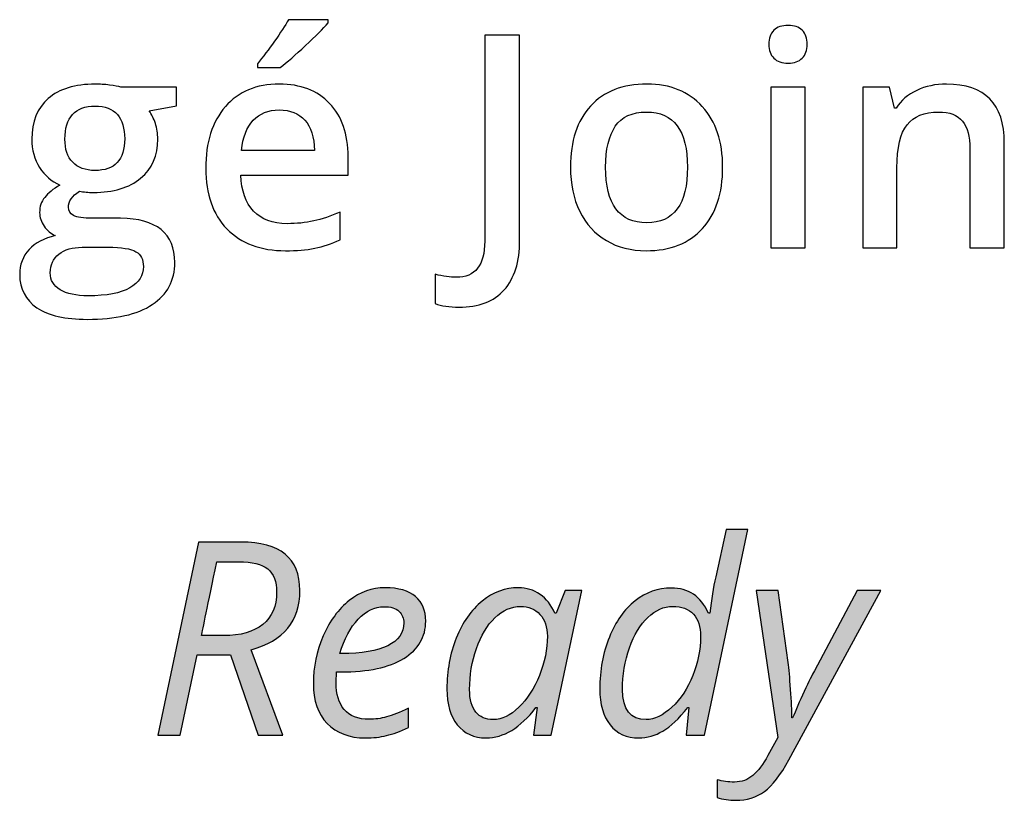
# Paper-space layout 'C6.0 DETAILS' of a CAD drawing. Header units: feet. Extents: x -24 to 101, y -3 to 30.
# Tile 12 of 29: x 39.076 to 39.368, y 15.485 to 15.716. Entities that reach past the tile are written whole.
import ezdxf

# ---------------------------------------------------------------- set-up
doc = ezdxf.new("R2010")
doc.units = ezdxf.units.FT
doc.header["$MEASUREMENT"] = 0
doc.layers.add('BDR-LOGO', color=135, linetype='Continuous')
doc.layers.add('G-TEXT-ST02', color=2, linetype='Continuous')
doc.layers.add('G-BRDR-LOGO-NPLT', color=7, linetype='Continuous', true_color=0x373a37, plot=False)
doc.layers.add('G-BRDR-LOGO-ST02', color=7, linetype='Continuous', true_color=0x373a37)

# ---------------------------------------------------------------- blocks, each defined once
blk = doc.blocks.new('A$C1309c7e8')
at = {"layer": 'G-BRDR-LOGO-ST02'}
h = blk.add_hatch(color=256, dxfattribs=at)
h.dxf.hatch_style = 1
edge = h.paths.add_edge_path()
edge.add_spline(control_points=[(-1.01337, -1.2741), (-1.0187, -1.29993), (-1.02174, -1.31452), (-1.02247, -1.31793), (-1.02247, -1.31793), (-1.00929, -1.31793), (-1.00929, -1.31793), (-0.99921, -1.31793), (-0.99144, -1.3157), (-0.98601, -1.31126), (-0.98058, -1.30683), (-0.97786, -1.30044), (-0.97786, -1.29213), (-0.97786, -1.28582), (-0.97962, -1.28122), (-0.98315, -1.27838), (-0.98668, -1.27553), (-0.99242, -1.2741), (-1.00036, -1.2741), (-1.00036, -1.2741), (-1.01337, -1.2741), (-1.01337, -1.2741)], knot_values=[0, 0, 0, 0, 1, 1, 1, 2, 2, 2, 3, 3, 3, 4, 4, 4, 5, 5, 5, 6, 6, 6, 7, 7, 7, 7], degree=3, periodic=0)
edge = h.paths.add_edge_path()
edge.add_spline(control_points=[(-1.0249, -1.32937), (-1.0249, -1.32937), (-1.03501, -1.37704), (-1.03501, -1.37704), (-1.03501, -1.37704), (-1.04834, -1.37704), (-1.04834, -1.37704), (-1.04834, -1.37704), (-1.02411, -1.26242), (-1.02411, -1.26242), (-1.02411, -1.26242), (-0.99902, -1.26242), (-0.99902, -1.26242), (-0.97572, -1.26242), (-0.96406, -1.27199), (-0.96406, -1.29112), (-0.96406, -1.3093), (-0.97368, -1.32103), (-0.99291, -1.32632), (-0.99291, -1.32632), (-0.97417, -1.37704), (-0.97417, -1.37704), (-0.97417, -1.37704), (-0.98875, -1.37704), (-0.98875, -1.37704), (-0.98875, -1.37704), (-1.00514, -1.32937), (-1.00514, -1.32937), (-1.00514, -1.32937), (-1.0249, -1.32937), (-1.0249, -1.32937)], knot_values=[0, 0, 0, 0, 1, 1, 1, 2, 2, 2, 3, 3, 3, 4, 4, 4, 5, 5, 5, 6, 6, 6, 7, 7, 7, 8, 8, 8, 9, 9, 9, 10, 10, 10, 10], degree=3, periodic=0)
edge = h.paths.add_edge_path()
edge.add_spline(control_points=[(-0.91428, -1.30076), (-0.91966, -1.30076), (-0.92472, -1.30322), (-0.92945, -1.30813), (-0.93418, -1.31303), (-0.9378, -1.31986), (-0.94031, -1.32859), (-0.94031, -1.32859), (-0.93936, -1.32859), (-0.93936, -1.32859), (-0.92745, -1.32859), (-0.91832, -1.32704), (-0.91197, -1.32392), (-0.90562, -1.32081), (-0.90244, -1.31631), (-0.90244, -1.3104), (-0.90244, -1.30763), (-0.9034, -1.30534), (-0.9053, -1.3035), (-0.90721, -1.30167), (-0.9102, -1.30076), (-0.91428, -1.30076)], knot_values=[0, 0, 0, 0, 1, 1, 1, 2, 2, 2, 3, 3, 3, 4, 4, 4, 5, 5, 5, 6, 6, 6, 7, 7, 7, 7], degree=3, periodic=0)
edge = h.paths.add_edge_path()
edge.add_spline(control_points=[(-0.92518, -1.37861), (-0.93479, -1.37861), (-0.94234, -1.37575), (-0.94783, -1.37006), (-0.95332, -1.36437), (-0.95606, -1.35647), (-0.95606, -1.34638), (-0.95606, -1.33655), (-0.95412, -1.32715), (-0.95022, -1.31812), (-0.94633, -1.30912), (-0.94117, -1.30209), (-0.93474, -1.29707), (-0.92831, -1.29206), (-0.92123, -1.28955), (-0.91349, -1.28955), (-0.9055, -1.28955), (-0.89948, -1.29129), (-0.89546, -1.29475), (-0.89144, -1.29823), (-0.88943, -1.30308), (-0.88943, -1.3093), (-0.88943, -1.31871), (-0.89376, -1.3261), (-0.90244, -1.33144), (-0.91112, -1.3368), (-0.92353, -1.33949), (-0.93968, -1.33949), (-0.93968, -1.33949), (-0.94227, -1.33949), (-0.94227, -1.33949), (-0.94227, -1.33949), (-0.94258, -1.34576), (-0.94258, -1.34576), (-0.94258, -1.35261), (-0.94097, -1.35794), (-0.93776, -1.3618), (-0.93454, -1.36562), (-0.92957, -1.36755), (-0.92282, -1.36755), (-0.91953, -1.36755), (-0.91614, -1.36708), (-0.91267, -1.36614), (-0.9092, -1.3652), (-0.90487, -1.36348), (-0.8997, -1.36097), (-0.8997, -1.36097), (-0.8997, -1.37241), (-0.8997, -1.37241), (-0.90461, -1.37472), (-0.90895, -1.37632), (-0.91271, -1.37723), (-0.91647, -1.37815), (-0.92063, -1.37861), (-0.92518, -1.37861)], knot_values=[0, 0, 0, 0, 1, 1, 1, 2, 2, 2, 3, 3, 3, 4, 4, 4, 5, 5, 5, 6, 6, 6, 7, 7, 7, 8, 8, 8, 9, 9, 9, 10, 10, 10, 11, 11, 11, 12, 12, 12, 13, 13, 13, 14, 14, 14, 15, 15, 15, 16, 16, 16, 17, 17, 17, 18, 18, 18, 18], degree=3, periodic=0)
edge = h.paths.add_edge_path()
edge.add_spline(control_points=[(-0.84937, -1.36771), (-0.84429, -1.36771), (-0.83925, -1.36529), (-0.83423, -1.36045), (-0.82922, -1.35562), (-0.82514, -1.34932), (-0.82201, -1.34157), (-0.81887, -1.33379), (-0.8173, -1.32603), (-0.8173, -1.31824), (-0.8173, -1.31286), (-0.81877, -1.30857), (-0.82169, -1.30538), (-0.82462, -1.3022), (-0.82846, -1.3006), (-0.83322, -1.3006), (-0.83865, -1.3006), (-0.84371, -1.30284), (-0.84839, -1.30734), (-0.85307, -1.31184), (-0.85673, -1.31793), (-0.8594, -1.32561), (-0.86207, -1.33329), (-0.8634, -1.3414), (-0.8634, -1.34991), (-0.8634, -1.35587), (-0.86217, -1.36032), (-0.85971, -1.36327), (-0.85726, -1.36623), (-0.85381, -1.36771), (-0.84937, -1.36771)], knot_values=[0, 0, 0, 0, 1, 1, 1, 2, 2, 2, 3, 3, 3, 4, 4, 4, 5, 5, 5, 6, 6, 6, 7, 7, 7, 8, 8, 8, 9, 9, 9, 10, 10, 10, 10], degree=3, periodic=0)
edge = h.paths.add_edge_path()
edge.add_spline(control_points=[(-0.83447, -1.28955), (-0.82966, -1.28955), (-0.82538, -1.29083), (-0.82161, -1.29344), (-0.81785, -1.29601), (-0.81493, -1.29974), (-0.81283, -1.3046), (-0.81283, -1.3046), (-0.81197, -1.3046), (-0.81197, -1.3046), (-0.81197, -1.3046), (-0.80672, -1.29112), (-0.80672, -1.29112), (-0.80672, -1.29112), (-0.79676, -1.29112), (-0.79676, -1.29112), (-0.79676, -1.29112), (-0.81503, -1.37704), (-0.81503, -1.37704), (-0.81503, -1.37704), (-0.82545, -1.37704), (-0.82545, -1.37704), (-0.82545, -1.37704), (-0.82342, -1.36065), (-0.82342, -1.36065), (-0.82342, -1.36065), (-0.82404, -1.36065), (-0.82404, -1.36065), (-0.8334, -1.37262), (-0.84325, -1.37861), (-0.8536, -1.37861), (-0.86087, -1.37861), (-0.86656, -1.37602), (-0.87069, -1.37084), (-0.87482, -1.36567), (-0.87688, -1.35858), (-0.87688, -1.3496), (-0.87688, -1.33873), (-0.87502, -1.32864), (-0.87132, -1.31934), (-0.86761, -1.31004), (-0.86248, -1.30275), (-0.85595, -1.29747), (-0.84942, -1.29218), (-0.84225, -1.28955), (-0.83447, -1.28955)], knot_values=[0, 0, 0, 0, 1, 1, 1, 2, 2, 2, 3, 3, 3, 4, 4, 4, 5, 5, 5, 6, 6, 6, 7, 7, 7, 8, 8, 8, 9, 9, 9, 10, 10, 10, 11, 11, 11, 12, 12, 12, 13, 13, 13, 14, 14, 14, 15, 15, 15, 15], degree=3, periodic=0)
edge = h.paths.add_edge_path()
edge.add_spline(control_points=[(-0.75866, -1.36771), (-0.75375, -1.36771), (-0.74868, -1.36526), (-0.74345, -1.36039), (-0.73822, -1.35549), (-0.73408, -1.34925), (-0.73103, -1.34163), (-0.72797, -1.33405), (-0.72644, -1.32628), (-0.72644, -1.3184), (-0.72644, -1.3126), (-0.72785, -1.30817), (-0.73067, -1.30515), (-0.7335, -1.30212), (-0.7376, -1.3006), (-0.74298, -1.3006), (-0.74826, -1.3006), (-0.75316, -1.30275), (-0.75768, -1.30708), (-0.7622, -1.31137), (-0.76583, -1.31744), (-0.76858, -1.32526), (-0.77132, -1.33307), (-0.77269, -1.34129), (-0.77269, -1.34991), (-0.77269, -1.36178), (-0.76801, -1.36771), (-0.75866, -1.36771)], knot_values=[0, 0, 0, 0, 1, 1, 1, 2, 2, 2, 3, 3, 3, 4, 4, 4, 5, 5, 5, 6, 6, 6, 7, 7, 7, 8, 8, 8, 9, 9, 9, 9], degree=3, periodic=0)
edge = h.paths.add_edge_path()
edge.add_spline(control_points=[(-0.74377, -1.2897), (-0.73363, -1.2897), (-0.72628, -1.29467), (-0.72174, -1.3046), (-0.72174, -1.3046), (-0.72095, -1.3046), (-0.72095, -1.3046), (-0.72007, -1.29649), (-0.71889, -1.28934), (-0.71742, -1.28312), (-0.71742, -1.28312), (-0.71131, -1.25505), (-0.71131, -1.25505), (-0.71131, -1.25505), (-0.6983, -1.25505), (-0.6983, -1.25505), (-0.6983, -1.25505), (-0.72417, -1.37704), (-0.72417, -1.37704), (-0.72417, -1.37704), (-0.73506, -1.37704), (-0.73506, -1.37704), (-0.73506, -1.37704), (-0.73334, -1.36065), (-0.73334, -1.36065), (-0.73334, -1.36065), (-0.73397, -1.36065), (-0.73397, -1.36065), (-0.73924, -1.36719), (-0.74418, -1.37182), (-0.74878, -1.37453), (-0.75338, -1.37724), (-0.75814, -1.37861), (-0.76305, -1.37861), (-0.77032, -1.37861), (-0.77599, -1.37605), (-0.78006, -1.37092), (-0.78414, -1.3658), (-0.78618, -1.35869), (-0.78618, -1.3496), (-0.78618, -1.33842), (-0.7843, -1.32817), (-0.78053, -1.31887), (-0.77677, -1.30957), (-0.77169, -1.30237), (-0.76529, -1.29731), (-0.75888, -1.29224), (-0.75171, -1.2897), (-0.74377, -1.2897)], knot_values=[0, 0, 0, 0, 1, 1, 1, 2, 2, 2, 3, 3, 3, 4, 4, 4, 5, 5, 5, 6, 6, 6, 7, 7, 7, 8, 8, 8, 9, 9, 9, 10, 10, 10, 11, 11, 11, 12, 12, 12, 13, 13, 13, 14, 14, 14, 15, 15, 15, 16, 16, 16, 16], degree=3, periodic=0)
edge = h.paths.add_edge_path()
edge.add_spline(control_points=[(-0.69351, -1.29112), (-0.69351, -1.29112), (-0.68034, -1.29112), (-0.68034, -1.29112), (-0.68034, -1.29112), (-0.67454, -1.33384), (-0.67454, -1.33384), (-0.67402, -1.33745), (-0.67351, -1.34276), (-0.67301, -1.34979), (-0.67252, -1.35683), (-0.67227, -1.36249), (-0.67227, -1.36677), (-0.67227, -1.36677), (-0.6718, -1.36677), (-0.6718, -1.36677), (-0.66997, -1.36222), (-0.6677, -1.357), (-0.66498, -1.35109), (-0.66226, -1.34518), (-0.66025, -1.3411), (-0.65894, -1.33886), (-0.65894, -1.33886), (-0.63346, -1.29112), (-0.63346, -1.29112), (-0.63346, -1.29112), (-0.61951, -1.29112), (-0.61951, -1.29112), (-0.61951, -1.29112), (-0.67407, -1.39162), (-0.67407, -1.39162), (-0.67893, -1.4006), (-0.68374, -1.40686), (-0.6885, -1.41036), (-0.69325, -1.41385), (-0.69898, -1.41561), (-0.70566, -1.41561), (-0.70943, -1.41561), (-0.71309, -1.41506), (-0.71664, -1.41396), (-0.71664, -1.41396), (-0.71664, -1.40338), (-0.71664, -1.40338), (-0.71335, -1.40432), (-0.70992, -1.40479), (-0.70637, -1.40479), (-0.70208, -1.40479), (-0.69841, -1.40347), (-0.69536, -1.40084), (-0.6923, -1.39819), (-0.68933, -1.39429), (-0.68646, -1.38911), (-0.68646, -1.38911), (-0.6805, -1.37845), (-0.6805, -1.37845), (-0.6805, -1.37845), (-0.69351, -1.29112), (-0.69351, -1.29112)], knot_values=[0, 0, 0, 0, 1, 1, 1, 2, 2, 2, 3, 3, 3, 4, 4, 4, 5, 5, 5, 6, 6, 6, 7, 7, 7, 8, 8, 8, 9, 9, 9, 10, 10, 10, 11, 11, 11, 12, 12, 12, 13, 13, 13, 14, 14, 14, 15, 15, 15, 16, 16, 16, 17, 17, 17, 18, 18, 18, 19, 19, 19, 19], degree=3, periodic=0)
at = {"layer": 'G-BRDR-LOGO-NPLT'}
for points, knots in [([(-0.98921, -0.98088), (-0.98921, -0.98088), (-0.98921, -0.97874), (-0.98921, -0.97874), (-0.98593, -0.97471), (-0.98255, -0.97022), (-0.97908, -0.96528), (-0.9756, -0.96034), (-0.97286, -0.95611), (-0.97084, -0.9526), (-0.97084, -0.9526), (-0.9473, -0.9526), (-0.9473, -0.9526), (-0.9473, -0.9526), (-0.9473, -0.95442), (-0.9473, -0.95442), (-0.95029, -0.95793), (-0.95476, -0.96244), (-0.9607, -0.968), (-0.96666, -0.97355), (-0.97167, -0.97784), (-0.97576, -0.98088), (-0.97576, -0.98088), (-0.98921, -0.98088), (-0.98921, -0.98088)], [0, 0, 0, 0, 1, 1, 1, 2, 2, 2, 3, 3, 3, 4, 4, 4, 5, 5, 5, 6, 6, 6, 7, 7, 7, 8, 8, 8, 8]), ([(-0.68594, -0.96727), (-0.68594, -0.96364), (-0.68495, -0.96086), (-0.68296, -0.9589), (-0.68099, -0.95694), (-0.67815, -0.95597), (-0.67447, -0.95597), (-0.6709, -0.95597), (-0.66813, -0.95694), (-0.66615, -0.9589), (-0.66416, -0.96086), (-0.66317, -0.96364), (-0.66317, -0.96727), (-0.66317, -0.97072), (-0.66416, -0.97344), (-0.66615, -0.97541), (-0.66813, -0.9774), (-0.6709, -0.97839), (-0.67447, -0.97839), (-0.67815, -0.97839), (-0.68099, -0.9774), (-0.68296, -0.97541), (-0.68495, -0.97344), (-0.68594, -0.97072), (-0.68594, -0.96727)], [0, 0, 0, 0, 1, 1, 1, 2, 2, 2, 3, 3, 3, 4, 4, 4, 5, 5, 5, 6, 6, 6, 7, 7, 7, 8, 8, 8, 8]), ([(-0.86978, -1.1231), (-0.87542, -1.1231), (-0.88013, -1.12237), (-0.88392, -1.12093), (-0.88392, -1.12093), (-0.88392, -1.10361), (-0.88392, -1.10361), (-0.87909, -1.10481), (-0.8749, -1.10541), (-0.87133, -1.10541), (-0.86007, -1.10541), (-0.85443, -1.09829), (-0.85443, -1.08402), (-0.85443, -1.08402), (-0.85443, -0.96183), (-0.85443, -0.96183), (-0.85443, -0.96183), (-0.83373, -0.96183), (-0.83373, -0.96183), (-0.83373, -0.96183), (-0.83373, -1.08333), (-0.83373, -1.08333), (-0.83373, -1.09622), (-0.83679, -1.10607), (-0.84292, -1.11287), (-0.84904, -1.11969), (-0.858, -1.1231), (-0.86978, -1.1231)], [0, 0, 0, 0, 1, 1, 1, 2, 2, 2, 3, 3, 3, 4, 4, 4, 5, 5, 5, 6, 6, 6, 7, 7, 7, 8, 8, 8, 9, 9, 9, 9]), ([(-1.0372, -0.99253), (-1.0372, -0.99253), (-1.0372, -1.00365), (-1.0372, -1.00365), (-1.0372, -1.00365), (-1.05349, -1.00668), (-1.05349, -1.00668), (-1.052, -1.00868), (-1.05077, -1.01116), (-1.04979, -1.01409), (-1.04881, -1.01702), (-1.04832, -1.02013), (-1.04832, -1.02341), (-1.04832, -1.03324), (-1.05172, -1.04097), (-1.0585, -1.04661), (-1.06528, -1.05224), (-1.07462, -1.05505), (-1.08652, -1.05505), (-1.08957, -1.05505), (-1.09233, -1.05483), (-1.0948, -1.05436), (-1.09917, -1.05707), (-1.10136, -1.06022), (-1.10136, -1.06386), (-1.10136, -1.06604), (-1.10034, -1.06767), (-1.0983, -1.06877), (-1.09625, -1.06986), (-1.09251, -1.07041), (-1.08704, -1.07041), (-1.08704, -1.07041), (-1.0704, -1.07041), (-1.0704, -1.07041), (-1.05988, -1.07041), (-1.05189, -1.07264), (-1.04642, -1.07712), (-1.04096, -1.08161), (-1.03823, -1.08808), (-1.03823, -1.09653), (-1.03823, -1.10734), (-1.04268, -1.11568), (-1.0516, -1.12154), (-1.06051, -1.12741), (-1.07338, -1.13034), (-1.09023, -1.13034), (-1.10322, -1.13034), (-1.11314, -1.12803), (-1.11998, -1.12344), (-1.12683, -1.11885), (-1.13025, -1.11229), (-1.13025, -1.10378), (-1.13025, -1.09791), (-1.12839, -1.09299), (-1.12469, -1.08899), (-1.12097, -1.08499), (-1.11579, -1.08222), (-1.10912, -1.08067), (-1.11182, -1.07952), (-1.11405, -1.07766), (-1.1158, -1.0751), (-1.11755, -1.07255), (-1.11843, -1.06986), (-1.11843, -1.06704), (-1.11843, -1.06348), (-1.11743, -1.06046), (-1.11541, -1.05799), (-1.1134, -1.05552), (-1.11041, -1.05307), (-1.10644, -1.05066), (-1.11139, -1.04852), (-1.1154, -1.04506), (-1.11848, -1.04026), (-1.12155, -1.03546), (-1.12309, -1.02985), (-1.12309, -1.02341), (-1.12309, -1.01306), (-1.11983, -1.00503), (-1.1133, -0.99935), (-1.10677, -0.99365), (-1.09748, -0.99081), (-1.0854, -0.99081), (-1.0827, -0.99081), (-1.07987, -0.991), (-1.07691, -0.99137), (-1.07395, -0.99175), (-1.07172, -0.99213), (-1.07022, -0.99253), (-1.07022, -0.99253), (-1.0372, -0.99253), (-1.0372, -0.99253)], [0, 0, 0, 0, 1, 1, 1, 2, 2, 2, 3, 3, 3, 4, 4, 4, 5, 5, 5, 6, 6, 6, 7, 7, 7, 8, 8, 8, 9, 9, 9, 10, 10, 10, 11, 11, 11, 12, 12, 12, 13, 13, 13, 14, 14, 14, 15, 15, 15, 16, 16, 16, 17, 17, 17, 18, 18, 18, 19, 19, 19, 20, 20, 20, 21, 21, 21, 22, 22, 22, 23, 23, 23, 24, 24, 24, 25, 25, 25, 26, 26, 26, 27, 27, 27, 28, 28, 28, 29, 29, 29, 30, 30, 30, 30]), ([(-0.97257, -1.08964), (-0.9874, -1.08964), (-0.99899, -1.08531), (-1.00737, -1.07665), (-1.01572, -1.068), (-1.01991, -1.05608), (-1.01991, -1.0409), (-1.01991, -1.02533), (-1.01603, -1.01309), (-1.00827, -1.00418), (-1.00051, -0.99526), (-0.98984, -0.99081), (-0.97627, -0.99081), (-0.96368, -0.99081), (-0.95374, -0.99463), (-0.94644, -1.00227), (-0.93914, -1.00992), (-0.93548, -1.02044), (-0.93548, -1.03385), (-0.93548, -1.03385), (-0.93548, -1.04479), (-0.93548, -1.04479), (-0.93548, -1.04479), (-0.99904, -1.04479), (-0.99904, -1.04479), (-0.99875, -1.05404), (-0.99625, -1.06116), (-0.99154, -1.06613), (-0.98683, -1.0711), (-0.98019, -1.0736), (-0.97162, -1.0736), (-0.96598, -1.0736), (-0.96074, -1.07306), (-0.95588, -1.072), (-0.95102, -1.07093), (-0.9458, -1.06917), (-0.94023, -1.0667), (-0.94023, -1.0667), (-0.94023, -1.08318), (-0.94023, -1.08318), (-0.94517, -1.08553), (-0.95018, -1.08719), (-0.95523, -1.08816), (-0.96029, -1.08915), (-0.96607, -1.08964), (-0.97257, -1.08964)], [0, 0, 0, 0, 1, 1, 1, 2, 2, 2, 3, 3, 3, 4, 4, 4, 5, 5, 5, 6, 6, 6, 7, 7, 7, 8, 8, 8, 9, 9, 9, 10, 10, 10, 11, 11, 11, 12, 12, 12, 13, 13, 13, 14, 14, 14, 15, 15, 15, 15]), ([(-0.71332, -1.04006), (-0.71332, -1.05563), (-0.71731, -1.06779), (-0.7253, -1.07653), (-0.73329, -1.08526), (-0.74442, -1.08964), (-0.75868, -1.08964), (-0.76759, -1.08964), (-0.77546, -1.08763), (-0.7823, -1.0836), (-0.78915, -1.07957), (-0.79441, -1.0738), (-0.79809, -1.06627), (-0.80176, -1.05873), (-0.80361, -1.05), (-0.80361, -1.04006), (-0.80361, -1.02458), (-0.79964, -1.01251), (-0.7917, -1.00384), (-0.78377, -0.99515), (-0.77259, -0.99081), (-0.75816, -0.99081), (-0.74436, -0.99081), (-0.73344, -0.99525), (-0.72539, -1.00414), (-0.71734, -1.01301), (-0.71332, -1.02499), (-0.71332, -1.04006)], [0, 0, 0, 0, 1, 1, 1, 2, 2, 2, 3, 3, 3, 4, 4, 4, 5, 5, 5, 6, 6, 6, 7, 7, 7, 8, 8, 8, 9, 9, 9, 9]), ([(-0.66447, -1.08791), (-0.66447, -1.08791), (-0.68473, -1.08791), (-0.68473, -1.08791), (-0.68473, -1.08791), (-0.68473, -0.99253), (-0.68473, -0.99253), (-0.68473, -0.99253), (-0.66447, -0.99253), (-0.66447, -0.99253), (-0.66447, -0.99253), (-0.66447, -1.08791), (-0.66447, -1.08791)], [0, 0, 0, 0, 1, 1, 1, 2, 2, 2, 3, 3, 3, 4, 4, 4, 4]), ([(-0.54628, -1.08791), (-0.54628, -1.08791), (-0.56664, -1.08791), (-0.56664, -1.08791), (-0.56664, -1.08791), (-0.56664, -1.02927), (-0.56664, -1.02927), (-0.56664, -1.02192), (-0.56812, -1.01641), (-0.57108, -1.01281), (-0.57404, -1.00917), (-0.57874, -1.00737), (-0.58518, -1.00737), (-0.59375, -1.00737), (-0.60001, -1.00989), (-0.60398, -1.01495), (-0.60794, -1.02002), (-0.60993, -1.02849), (-0.60993, -1.0404), (-0.60993, -1.0404), (-0.60993, -1.08791), (-0.60993, -1.08791), (-0.60993, -1.08791), (-0.63019, -1.08791), (-0.63019, -1.08791), (-0.63019, -1.08791), (-0.63019, -0.99253), (-0.63019, -0.99253), (-0.63019, -0.99253), (-0.61432, -0.99253), (-0.61432, -0.99253), (-0.61432, -0.99253), (-0.61148, -1.00503), (-0.61148, -1.00503), (-0.61148, -1.00503), (-0.61044, -1.00503), (-0.61044, -1.00503), (-0.60757, -1.0005), (-0.60349, -0.99699), (-0.5982, -0.99452), (-0.59291, -0.99205), (-0.58704, -0.99081), (-0.58061, -0.99081), (-0.55772, -0.99081), (-0.54628, -1.00246), (-0.54628, -1.02573), (-0.54628, -1.02573), (-0.54628, -1.08791), (-0.54628, -1.08791)], [0, 0, 0, 0, 1, 1, 1, 2, 2, 2, 3, 3, 3, 4, 4, 4, 5, 5, 5, 6, 6, 6, 7, 7, 7, 8, 8, 8, 9, 9, 9, 10, 10, 10, 11, 11, 11, 12, 12, 12, 13, 13, 13, 14, 14, 14, 15, 15, 15, 16, 16, 16, 16]), ([(-1.10343, -1.02341), (-1.10343, -1.02938), (-1.10189, -1.03399), (-1.09882, -1.0372), (-1.09573, -1.04042), (-1.09132, -1.04203), (-1.08557, -1.04203), (-1.07385, -1.04203), (-1.06798, -1.03576), (-1.06798, -1.02323), (-1.06798, -1.01702), (-1.06943, -1.01224), (-1.07233, -1.00887), (-1.07524, -1.00552), (-1.07966, -1.00384), (-1.08557, -1.00384), (-1.09144, -1.00384), (-1.09588, -1.0055), (-1.09889, -1.00882), (-1.10192, -1.01216), (-1.10343, -1.01702), (-1.10343, -1.02341)], [0, 0, 0, 0, 1, 1, 1, 2, 2, 2, 3, 3, 3, 4, 4, 4, 5, 5, 5, 6, 6, 6, 7, 7, 7, 7]), ([(-0.97627, -1.00616), (-0.98271, -1.00616), (-0.98788, -1.0082), (-0.99175, -1.01227), (-0.99564, -1.01637), (-0.99795, -1.02231), (-0.9987, -1.03013), (-0.9987, -1.03013), (-0.9554, -1.03013), (-0.9554, -1.03013), (-0.95552, -1.02226), (-0.95742, -1.01629), (-0.9611, -1.01224), (-0.96477, -1.00818), (-0.96984, -1.00616), (-0.97627, -1.00616)], [0, 0, 0, 0, 1, 1, 1, 2, 2, 2, 3, 3, 3, 4, 4, 4, 5, 5, 5, 5]), ([(-0.78274, -1.04006), (-0.78274, -1.06207), (-0.7746, -1.07308), (-0.75833, -1.07308), (-0.74224, -1.07308), (-0.73419, -1.06207), (-0.73419, -1.04006), (-0.73419, -1.01826), (-0.74229, -1.00737), (-0.7585, -1.00737), (-0.76701, -1.00737), (-0.77318, -1.01019), (-0.777, -1.01582), (-0.78082, -1.02145), (-0.78274, -1.02952), (-0.78274, -1.04006)], [0, 0, 0, 0, 1, 1, 1, 2, 2, 2, 3, 3, 3, 4, 4, 4, 5, 5, 5, 5]), ([(-1.11214, -1.10274), (-1.11214, -1.10712), (-1.11017, -1.11047), (-1.10623, -1.11284), (-1.10229, -1.11519), (-1.09675, -1.11637), (-1.08963, -1.11637), (-1.07859, -1.11637), (-1.07037, -1.11479), (-1.06496, -1.11162), (-1.05956, -1.10847), (-1.05686, -1.10426), (-1.05686, -1.09904), (-1.05686, -1.0949), (-1.05834, -1.09196), (-1.0613, -1.0902), (-1.06426, -1.08844), (-1.06976, -1.08757), (-1.07781, -1.08757), (-1.07781, -1.08757), (-1.09316, -1.08757), (-1.09316, -1.08757), (-1.09897, -1.08757), (-1.10358, -1.08893), (-1.107, -1.09166), (-1.11043, -1.09439), (-1.11214, -1.09809), (-1.11214, -1.10274)], [0, 0, 0, 0, 1, 1, 1, 2, 2, 2, 3, 3, 3, 4, 4, 4, 5, 5, 5, 6, 6, 6, 7, 7, 7, 8, 8, 8, 9, 9, 9, 9]), ([(-0.74377, -1.2897), (-0.73363, -1.2897), (-0.72628, -1.29467), (-0.72174, -1.3046), (-0.72174, -1.3046), (-0.72095, -1.3046), (-0.72095, -1.3046), (-0.72007, -1.29649), (-0.71889, -1.28934), (-0.71742, -1.28312), (-0.71742, -1.28312), (-0.71131, -1.25505), (-0.71131, -1.25505), (-0.71131, -1.25505), (-0.6983, -1.25505), (-0.6983, -1.25505), (-0.6983, -1.25505), (-0.72417, -1.37704), (-0.72417, -1.37704), (-0.72417, -1.37704), (-0.73506, -1.37704), (-0.73506, -1.37704), (-0.73506, -1.37704), (-0.73334, -1.36065), (-0.73334, -1.36065), (-0.73334, -1.36065), (-0.73397, -1.36065), (-0.73397, -1.36065), (-0.73924, -1.36719), (-0.74418, -1.37182), (-0.74878, -1.37453), (-0.75338, -1.37724), (-0.75814, -1.37861), (-0.76305, -1.37861), (-0.77032, -1.37861), (-0.77599, -1.37605), (-0.78006, -1.37092), (-0.78414, -1.3658), (-0.78618, -1.35869), (-0.78618, -1.3496), (-0.78618, -1.33842), (-0.7843, -1.32817), (-0.78053, -1.31887), (-0.77677, -1.30957), (-0.77169, -1.30237), (-0.76529, -1.29731), (-0.75888, -1.29224), (-0.75171, -1.2897), (-0.74377, -1.2897)], [0, 0, 0, 0, 1, 1, 1, 2, 2, 2, 3, 3, 3, 4, 4, 4, 5, 5, 5, 6, 6, 6, 7, 7, 7, 8, 8, 8, 9, 9, 9, 10, 10, 10, 11, 11, 11, 12, 12, 12, 13, 13, 13, 14, 14, 14, 15, 15, 15, 16, 16, 16, 16]), ([(-1.0249, -1.32937), (-1.0249, -1.32937), (-1.03501, -1.37704), (-1.03501, -1.37704), (-1.03501, -1.37704), (-1.04834, -1.37704), (-1.04834, -1.37704), (-1.04834, -1.37704), (-1.02411, -1.26242), (-1.02411, -1.26242), (-1.02411, -1.26242), (-0.99902, -1.26242), (-0.99902, -1.26242), (-0.97572, -1.26242), (-0.96406, -1.27199), (-0.96406, -1.29112), (-0.96406, -1.3093), (-0.97368, -1.32103), (-0.99291, -1.32632), (-0.99291, -1.32632), (-0.97417, -1.37704), (-0.97417, -1.37704), (-0.97417, -1.37704), (-0.98875, -1.37704), (-0.98875, -1.37704), (-0.98875, -1.37704), (-1.00514, -1.32937), (-1.00514, -1.32937), (-1.00514, -1.32937), (-1.0249, -1.32937), (-1.0249, -1.32937)], [0, 0, 0, 0, 1, 1, 1, 2, 2, 2, 3, 3, 3, 4, 4, 4, 5, 5, 5, 6, 6, 6, 7, 7, 7, 8, 8, 8, 9, 9, 9, 10, 10, 10, 10]), ([(-1.01337, -1.2741), (-1.0187, -1.29993), (-1.02174, -1.31452), (-1.02247, -1.31793), (-1.02247, -1.31793), (-1.00929, -1.31793), (-1.00929, -1.31793), (-0.99921, -1.31793), (-0.99144, -1.3157), (-0.98601, -1.31126), (-0.98058, -1.30683), (-0.97786, -1.30044), (-0.97786, -1.29213), (-0.97786, -1.28582), (-0.97962, -1.28122), (-0.98315, -1.27838), (-0.98668, -1.27553), (-0.99242, -1.2741), (-1.00036, -1.2741), (-1.00036, -1.2741), (-1.01337, -1.2741), (-1.01337, -1.2741)], [0, 0, 0, 0, 1, 1, 1, 2, 2, 2, 3, 3, 3, 4, 4, 4, 5, 5, 5, 6, 6, 6, 7, 7, 7, 7]), ([(-0.92518, -1.37861), (-0.93479, -1.37861), (-0.94234, -1.37575), (-0.94783, -1.37006), (-0.95332, -1.36437), (-0.95606, -1.35647), (-0.95606, -1.34638), (-0.95606, -1.33655), (-0.95412, -1.32715), (-0.95022, -1.31812), (-0.94633, -1.30912), (-0.94117, -1.30209), (-0.93474, -1.29707), (-0.92831, -1.29206), (-0.92123, -1.28955), (-0.91349, -1.28955), (-0.9055, -1.28955), (-0.89948, -1.29129), (-0.89546, -1.29475), (-0.89144, -1.29823), (-0.88943, -1.30308), (-0.88943, -1.3093), (-0.88943, -1.31871), (-0.89376, -1.3261), (-0.90244, -1.33144), (-0.91112, -1.3368), (-0.92353, -1.33949), (-0.93968, -1.33949), (-0.93968, -1.33949), (-0.94227, -1.33949), (-0.94227, -1.33949), (-0.94227, -1.33949), (-0.94258, -1.34576), (-0.94258, -1.34576), (-0.94258, -1.35261), (-0.94097, -1.35794), (-0.93776, -1.3618), (-0.93454, -1.36562), (-0.92957, -1.36755), (-0.92282, -1.36755), (-0.91953, -1.36755), (-0.91614, -1.36708), (-0.91267, -1.36614), (-0.9092, -1.3652), (-0.90487, -1.36348), (-0.8997, -1.36097), (-0.8997, -1.36097), (-0.8997, -1.37241), (-0.8997, -1.37241), (-0.90461, -1.37472), (-0.90895, -1.37632), (-0.91271, -1.37723), (-0.91647, -1.37815), (-0.92063, -1.37861), (-0.92518, -1.37861)], [0, 0, 0, 0, 1, 1, 1, 2, 2, 2, 3, 3, 3, 4, 4, 4, 5, 5, 5, 6, 6, 6, 7, 7, 7, 8, 8, 8, 9, 9, 9, 10, 10, 10, 11, 11, 11, 12, 12, 12, 13, 13, 13, 14, 14, 14, 15, 15, 15, 16, 16, 16, 17, 17, 17, 18, 18, 18, 18]), ([(-0.83447, -1.28955), (-0.82966, -1.28955), (-0.82538, -1.29083), (-0.82161, -1.29344), (-0.81785, -1.29601), (-0.81493, -1.29974), (-0.81283, -1.3046), (-0.81283, -1.3046), (-0.81197, -1.3046), (-0.81197, -1.3046), (-0.81197, -1.3046), (-0.80672, -1.29112), (-0.80672, -1.29112), (-0.80672, -1.29112), (-0.79676, -1.29112), (-0.79676, -1.29112), (-0.79676, -1.29112), (-0.81503, -1.37704), (-0.81503, -1.37704), (-0.81503, -1.37704), (-0.82545, -1.37704), (-0.82545, -1.37704), (-0.82545, -1.37704), (-0.82342, -1.36065), (-0.82342, -1.36065), (-0.82342, -1.36065), (-0.82404, -1.36065), (-0.82404, -1.36065), (-0.8334, -1.37262), (-0.84325, -1.37861), (-0.8536, -1.37861), (-0.86087, -1.37861), (-0.86656, -1.37602), (-0.87069, -1.37084), (-0.87482, -1.36567), (-0.87688, -1.35858), (-0.87688, -1.3496), (-0.87688, -1.33873), (-0.87502, -1.32864), (-0.87132, -1.31934), (-0.86761, -1.31004), (-0.86248, -1.30275), (-0.85595, -1.29747), (-0.84942, -1.29218), (-0.84225, -1.28955), (-0.83447, -1.28955)], [0, 0, 0, 0, 1, 1, 1, 2, 2, 2, 3, 3, 3, 4, 4, 4, 5, 5, 5, 6, 6, 6, 7, 7, 7, 8, 8, 8, 9, 9, 9, 10, 10, 10, 11, 11, 11, 12, 12, 12, 13, 13, 13, 14, 14, 14, 15, 15, 15, 15]), ([(-0.69351, -1.29112), (-0.69351, -1.29112), (-0.68034, -1.29112), (-0.68034, -1.29112), (-0.68034, -1.29112), (-0.67454, -1.33384), (-0.67454, -1.33384), (-0.67402, -1.33745), (-0.67351, -1.34276), (-0.67301, -1.34979), (-0.67252, -1.35683), (-0.67227, -1.36249), (-0.67227, -1.36677), (-0.67227, -1.36677), (-0.6718, -1.36677), (-0.6718, -1.36677), (-0.66997, -1.36222), (-0.6677, -1.357), (-0.66498, -1.35109), (-0.66226, -1.34518), (-0.66025, -1.3411), (-0.65894, -1.33886), (-0.65894, -1.33886), (-0.63346, -1.29112), (-0.63346, -1.29112), (-0.63346, -1.29112), (-0.61951, -1.29112), (-0.61951, -1.29112), (-0.61951, -1.29112), (-0.67407, -1.39162), (-0.67407, -1.39162), (-0.67893, -1.4006), (-0.68374, -1.40686), (-0.6885, -1.41036), (-0.69325, -1.41385), (-0.69898, -1.41561), (-0.70566, -1.41561), (-0.70943, -1.41561), (-0.71309, -1.41506), (-0.71664, -1.41396), (-0.71664, -1.41396), (-0.71664, -1.40338), (-0.71664, -1.40338), (-0.71335, -1.40432), (-0.70992, -1.40479), (-0.70637, -1.40479), (-0.70208, -1.40479), (-0.69841, -1.40347), (-0.69536, -1.40084), (-0.6923, -1.39819), (-0.68933, -1.39429), (-0.68646, -1.38911), (-0.68646, -1.38911), (-0.6805, -1.37845), (-0.6805, -1.37845), (-0.6805, -1.37845), (-0.69351, -1.29112), (-0.69351, -1.29112)], [0, 0, 0, 0, 1, 1, 1, 2, 2, 2, 3, 3, 3, 4, 4, 4, 5, 5, 5, 6, 6, 6, 7, 7, 7, 8, 8, 8, 9, 9, 9, 10, 10, 10, 11, 11, 11, 12, 12, 12, 13, 13, 13, 14, 14, 14, 15, 15, 15, 16, 16, 16, 17, 17, 17, 18, 18, 18, 19, 19, 19, 19]), ([(-0.91428, -1.30076), (-0.91966, -1.30076), (-0.92472, -1.30322), (-0.92945, -1.30813), (-0.93418, -1.31303), (-0.9378, -1.31986), (-0.94031, -1.32859), (-0.94031, -1.32859), (-0.93936, -1.32859), (-0.93936, -1.32859), (-0.92745, -1.32859), (-0.91832, -1.32704), (-0.91197, -1.32392), (-0.90562, -1.32081), (-0.90244, -1.31631), (-0.90244, -1.3104), (-0.90244, -1.30763), (-0.9034, -1.30534), (-0.9053, -1.3035), (-0.90721, -1.30167), (-0.9102, -1.30076), (-0.91428, -1.30076)], [0, 0, 0, 0, 1, 1, 1, 2, 2, 2, 3, 3, 3, 4, 4, 4, 5, 5, 5, 6, 6, 6, 7, 7, 7, 7]), ([(-0.84937, -1.36771), (-0.84429, -1.36771), (-0.83925, -1.36529), (-0.83423, -1.36045), (-0.82922, -1.35562), (-0.82514, -1.34932), (-0.82201, -1.34157), (-0.81887, -1.33379), (-0.8173, -1.32603), (-0.8173, -1.31824), (-0.8173, -1.31286), (-0.81877, -1.30857), (-0.82169, -1.30538), (-0.82462, -1.3022), (-0.82846, -1.3006), (-0.83322, -1.3006), (-0.83865, -1.3006), (-0.84371, -1.30284), (-0.84839, -1.30734), (-0.85307, -1.31184), (-0.85673, -1.31793), (-0.8594, -1.32561), (-0.86207, -1.33329), (-0.8634, -1.3414), (-0.8634, -1.34991), (-0.8634, -1.35587), (-0.86217, -1.36032), (-0.85971, -1.36327), (-0.85726, -1.36623), (-0.85381, -1.36771), (-0.84937, -1.36771)], [0, 0, 0, 0, 1, 1, 1, 2, 2, 2, 3, 3, 3, 4, 4, 4, 5, 5, 5, 6, 6, 6, 7, 7, 7, 8, 8, 8, 9, 9, 9, 10, 10, 10, 10]), ([(-0.75866, -1.36771), (-0.75375, -1.36771), (-0.74868, -1.36526), (-0.74345, -1.36039), (-0.73822, -1.35549), (-0.73408, -1.34925), (-0.73103, -1.34163), (-0.72797, -1.33405), (-0.72644, -1.32628), (-0.72644, -1.3184), (-0.72644, -1.3126), (-0.72785, -1.30817), (-0.73067, -1.30515), (-0.7335, -1.30212), (-0.7376, -1.3006), (-0.74298, -1.3006), (-0.74826, -1.3006), (-0.75316, -1.30275), (-0.75768, -1.30708), (-0.7622, -1.31137), (-0.76583, -1.31744), (-0.76858, -1.32526), (-0.77132, -1.33307), (-0.77269, -1.34129), (-0.77269, -1.34991), (-0.77269, -1.36178), (-0.76801, -1.36771), (-0.75866, -1.36771)], [0, 0, 0, 0, 1, 1, 1, 2, 2, 2, 3, 3, 3, 4, 4, 4, 5, 5, 5, 6, 6, 6, 7, 7, 7, 8, 8, 8, 9, 9, 9, 9])]:
    blk.add_open_spline(points, degree=3, knots=knots, dxfattribs=at)
blk = doc.blocks.new('C_TBLK-PACTOLA_02403811')
at = {"layer": 'BDR-LOGO', "xscale": 0.5, "yscale": 0.5, "zscale": 0.5}
blk.add_blockref('A$C1309c7e8', (39.64114, 16.19232), dxfattribs=at)

psp = doc.layouts.new('C6.0 DETAILS')

# ---------------------------------------------------------------- block references
at = {"layer": 'G-TEXT-ST02'}
psp.add_blockref('C_TBLK-PACTOLA_02403811', (0, 0), dxfattribs=at)

doc.saveas('drawing.dxf')
